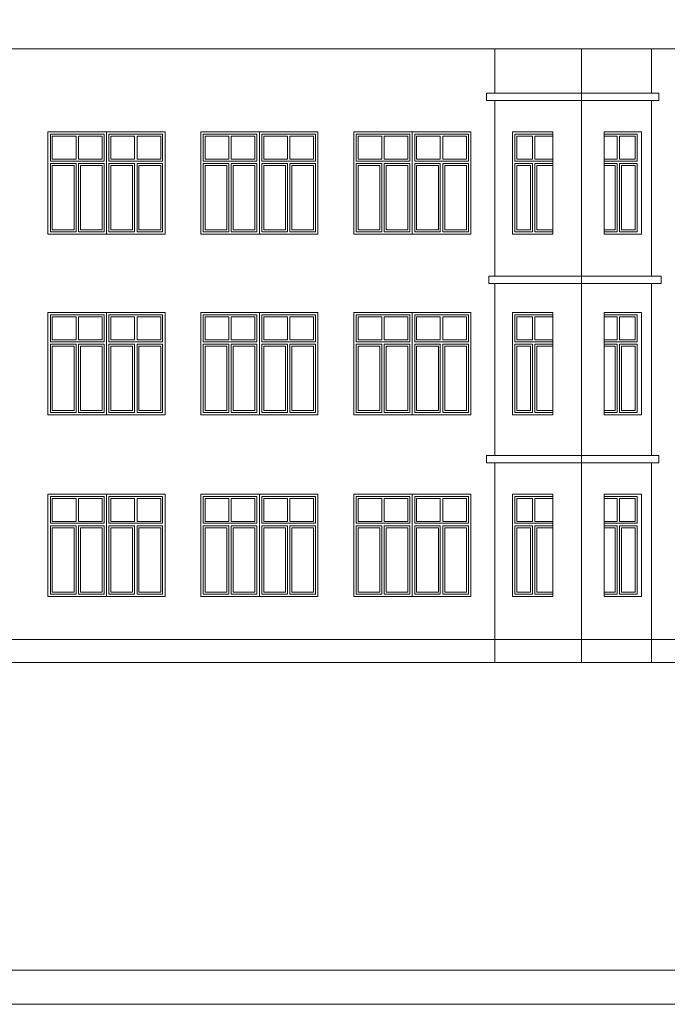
# Model space of a CAD drawing. Header units: millimetres. Extents: x 72202 to 304796, y 21658 to 519946.
# Tile 44 of 139: x 220620 to 221946, y 200419 to 202435. Entities that reach past the tile are written whole.
import ezdxf

# ---------------------------------------------------------------- set-up
doc = ezdxf.new("R2010")
doc.units = ezdxf.units.MM
doc.layers.add('LINIA CIENKA', color=7, linetype='Continuous', lineweight=13)
doc.layers.add('LINIA-NIE DRUKOWAĆ', color=253, linetype='Continuous', lineweight=20, plot=False)

msp = doc.modelspace()

# ---------------------------------------------------------------- linework, layer by layer
at = {"layer": 'LINIA CIENKA'}
for p, q in [((218508.167, 202376.042), (222916.206, 202376.042)), ((221592.747, 202285.042), (221592.747, 202376.042)), ((221770.085, 202270.042), (221770.085, 202376.042)), ((221913.563, 202285.042), (221913.563, 202376.042)), ((221575.755, 202285.042), (221928.563, 202285.042)), ((221575.755, 202270.042), (221575.755, 202285.042)), ((221928.563, 202270.042), (221928.563, 202285.042)), ((221575.755, 202270.042), (221928.563, 202270.042)), ((221592.747, 201910.042), (221592.747, 202270.042)), ((221770.085, 201119.042), (221770.085, 202270.042)), ((221913.563, 201910.042), (221913.563, 202270.042)), ((220677.375, 202206.042), (220677.375, 201996.042)), ((220677.375, 202206.042), (220917.375, 202206.042)), ((220917.375, 202206.042), (220917.375, 201996.042)), ((220990.553, 202206.042), (220990.553, 201996.042)), ((220990.553, 202206.042), (221230.553, 202206.042)), ((221230.553, 202206.042), (221230.553, 201996.042)), ((221303.721, 202206.042), (221303.721, 201996.042)), ((221303.721, 202206.042), (221543.721, 202206.042)), ((221543.721, 202206.042), (221543.721, 201996.042)), ((221893.182, 202206.042), (221893.182, 201996.042)), ((220677.375, 201996.042), (220917.375, 201996.042)), ((220990.553, 201996.042), (221230.553, 201996.042)), ((221303.721, 201996.042), (221543.721, 201996.042)), ((221580.755, 201910.042), (221933.563, 201910.042)), ((221580.755, 201895.042), (221580.755, 201910.042)), ((221933.563, 201895.042), (221933.563, 201910.042)), ((221580.755, 201895.042), (221933.563, 201895.042)), ((221592.747, 201543.042), (221592.747, 201895.042)), ((221913.563, 201543.042), (221913.563, 201895.042)), ((220677.375, 201836.042), (220677.375, 201626.042)), ((220677.375, 201836.042), (220917.375, 201836.042)), ((220917.375, 201836.042), (220917.375, 201626.042)), ((220990.553, 201836.042), (220990.553, 201626.042)), ((220990.553, 201836.042), (221230.553, 201836.042)), ((221230.553, 201836.042), (221230.553, 201626.042)), ((221303.721, 201836.042), (221303.721, 201626.042)), ((221303.721, 201836.042), (221543.721, 201836.042)), ((221543.721, 201836.042), (221543.721, 201626.042)), ((221893.182, 201836.042), (221893.182, 201626.042)), ((220677.375, 201626.042), (220917.375, 201626.042)), ((220990.553, 201626.042), (221230.553, 201626.042)), ((221303.721, 201626.042), (221543.721, 201626.042)), ((221575.755, 201543.042), (221928.563, 201543.042)), ((221575.755, 201528.042), (221575.755, 201543.042)), ((221928.563, 201528.042), (221928.563, 201543.042)), ((221575.755, 201528.042), (221928.563, 201528.042)), ((221592.747, 201119.042), (221592.747, 201528.042)), ((221913.563, 201119.042), (221913.563, 201528.042)), ((220677.375, 201464.042), (220677.375, 201254.042)), ((220677.375, 201464.042), (220917.375, 201464.042)), ((220917.375, 201464.042), (220917.375, 201254.042)), ((220990.553, 201464.042), (220990.553, 201254.042)), ((220990.553, 201464.042), (221230.553, 201464.042)), ((221230.553, 201464.042), (221230.553, 201254.042)), ((221303.721, 201464.042), (221303.721, 201254.042)), ((221303.721, 201464.042), (221543.721, 201464.042)), ((221543.721, 201464.042), (221543.721, 201254.042)), ((221893.182, 201464.042), (221893.182, 201254.042)), ((220677.375, 201254.042), (220917.375, 201254.042)), ((220990.553, 201254.042), (221230.553, 201254.042)), ((221303.721, 201254.042), (221543.721, 201254.042)), ((218508.167, 201166.042), (222916.206, 201166.042))]:
    msp.add_line(p, q, dxfattribs=at)
at = {"layer": 'LINIA CIENKA', "color": 8}
for p, q in [((220797.375, 202206.042), (220797.375, 201996.042)), ((221110.553, 202206.042), (221110.553, 201996.042)), ((221423.721, 202206.042), (221423.721, 201996.042)), ((220682.375, 202201.042), (220682.375, 202146.042)), ((220682.375, 202201.042), (220792.375, 202201.042)), ((220686.375, 202197.042), (220686.375, 202150.042)), ((220686.375, 202197.042), (220734.875, 202197.042)), ((220734.875, 202150.042), (220734.875, 202197.042)), ((220739.875, 202197.042), (220788.375, 202197.042)), ((220739.875, 202150.042), (220739.875, 202197.042)), ((220788.375, 202197.042), (220788.375, 202150.042)), ((220792.375, 202201.042), (220792.375, 202146.042)), ((220802.375, 202201.042), (220912.375, 202201.042)), ((220802.375, 202201.042), (220802.375, 202146.042)), ((220806.375, 202197.042), (220806.375, 202150.042)), ((220806.375, 202197.042), (220854.875, 202197.042)), ((220854.875, 202150.042), (220854.875, 202197.042)), ((220859.875, 202197.042), (220908.375, 202197.042)), ((220859.875, 202150.042), (220859.875, 202197.042)), ((220908.375, 202197.042), (220908.375, 202150.042)), ((220912.375, 202201.042), (220912.375, 202146.042)), ((220995.553, 202201.042), (220995.553, 202146.042)), ((220995.553, 202201.042), (221105.553, 202201.042)), ((220999.553, 202197.042), (220999.553, 202150.042)), ((220999.553, 202197.042), (221048.053, 202197.042)), ((221048.053, 202150.042), (221048.053, 202197.042)), ((221053.053, 202197.042), (221101.553, 202197.042)), ((221053.053, 202150.042), (221053.053, 202197.042)), ((221101.553, 202197.042), (221101.553, 202150.042)), ((221105.553, 202201.042), (221105.553, 202146.042)), ((221115.553, 202201.042), (221225.553, 202201.042)), ((221115.553, 202201.042), (221115.553, 202146.042)), ((221119.553, 202197.042), (221119.553, 202150.042)), ((221119.553, 202197.042), (221168.053, 202197.042)), ((221168.053, 202150.042), (221168.053, 202197.042)), ((221173.053, 202197.042), (221221.553, 202197.042)), ((221173.053, 202150.042), (221173.053, 202197.042)), ((221221.553, 202197.042), (221221.553, 202150.042)), ((221225.553, 202201.042), (221225.553, 202146.042)), ((221308.721, 202201.042), (221308.721, 202146.042)), ((221308.721, 202201.042), (221418.721, 202201.042)), ((221312.721, 202197.042), (221312.721, 202150.042)), ((221312.721, 202197.042), (221361.221, 202197.042)), ((221361.221, 202150.042), (221361.221, 202197.042)), ((221366.221, 202197.042), (221414.721, 202197.042)), ((221366.221, 202150.042), (221366.221, 202197.042)), ((221414.721, 202197.042), (221414.721, 202150.042)), ((221418.721, 202201.042), (221418.721, 202146.042)), ((221428.721, 202201.042), (221538.721, 202201.042)), ((221428.721, 202201.042), (221428.721, 202146.042)), ((221432.721, 202197.042), (221432.721, 202150.042)), ((221432.721, 202197.042), (221481.221, 202197.042)), ((221481.221, 202150.042), (221481.221, 202197.042)), ((221486.221, 202197.042), (221534.721, 202197.042)), ((221486.221, 202150.042), (221486.221, 202197.042)), ((221534.721, 202197.042), (221534.721, 202150.042)), ((221538.721, 202201.042), (221538.721, 202146.042)), ((221633.894, 202201.042), (221633.894, 202146.042)), ((221711.861, 202201.042), (221633.894, 202201.042)), ((221669.709, 202197.042), (221637.894, 202197.042)), ((221637.894, 202197.042), (221637.894, 202150.042)), ((221669.709, 202150.042), (221669.709, 202197.042)), ((221711.861, 202197.042), (221674.709, 202197.042)), ((221674.709, 202150.042), (221674.709, 202197.042)), ((221817.114, 202201.042), (221884.182, 202201.042)), ((221817.114, 202197.042), (221843.367, 202197.042)), ((221843.367, 202150.042), (221843.367, 202197.042)), ((221848.367, 202197.042), (221880.182, 202197.042)), ((221848.367, 202150.042), (221848.367, 202197.042)), ((221880.182, 202197.042), (221880.182, 202150.042)), ((221884.182, 202201.042), (221884.182, 202146.042)), ((220682.375, 202146.042), (220792.375, 202146.042)), ((220686.375, 202150.042), (220734.875, 202150.042)), ((220739.875, 202150.042), (220788.375, 202150.042)), ((220802.375, 202146.042), (220912.375, 202146.042)), ((220806.375, 202150.042), (220854.875, 202150.042)), ((220859.875, 202150.042), (220908.375, 202150.042)), ((220995.553, 202146.042), (221105.553, 202146.042)), ((220999.553, 202150.042), (221048.053, 202150.042)), ((221053.053, 202150.042), (221101.553, 202150.042)), ((221115.553, 202146.042), (221225.553, 202146.042)), ((221119.553, 202150.042), (221168.053, 202150.042)), ((221173.053, 202150.042), (221221.553, 202150.042)), ((221308.721, 202146.042), (221418.721, 202146.042)), ((221312.721, 202150.042), (221361.221, 202150.042)), ((221366.221, 202150.042), (221414.721, 202150.042)), ((221428.721, 202146.042), (221538.721, 202146.042)), ((221432.721, 202150.042), (221481.221, 202150.042)), ((221486.221, 202150.042), (221534.721, 202150.042)), ((221711.861, 202146.042), (221633.894, 202146.042)), ((221669.709, 202150.042), (221637.894, 202150.042)), ((221711.861, 202150.042), (221674.709, 202150.042)), ((221817.114, 202150.042), (221843.367, 202150.042)), ((221817.114, 202146.042), (221884.182, 202146.042)), ((221848.367, 202150.042), (221880.182, 202150.042)), ((220682.375, 202141.042), (220682.375, 202001.042)), ((220682.375, 202141.042), (220734.875, 202141.042)), ((220686.375, 202137.042), (220686.375, 202005.042)), ((220686.375, 202137.042), (220730.875, 202137.042)), ((220730.875, 202137.042), (220730.875, 202005.042)), ((220734.875, 202141.042), (220734.875, 202001.042)), ((220739.875, 202141.042), (220792.375, 202141.042)), ((220739.875, 202141.042), (220739.875, 202001.042)), ((220743.875, 202137.042), (220788.375, 202137.042)), ((220743.875, 202137.042), (220743.875, 202005.042)), ((220788.375, 202137.042), (220788.375, 202005.042)), ((220792.375, 202141.042), (220792.375, 202001.042)), ((220802.375, 202141.042), (220854.875, 202141.042)), ((220802.375, 202141.042), (220802.375, 202001.042)), ((220806.375, 202137.042), (220806.375, 202005.042)), ((220806.375, 202137.042), (220850.875, 202137.042)), ((220850.875, 202137.042), (220850.875, 202005.042)), ((220854.875, 202141.042), (220854.875, 202001.042)), ((220859.875, 202141.042), (220912.375, 202141.042)), ((220859.875, 202141.042), (220859.875, 202001.042)), ((220863.875, 202137.042), (220908.375, 202137.042)), ((220863.875, 202137.042), (220863.875, 202005.042)), ((220908.375, 202137.042), (220908.375, 202005.042)), ((220912.375, 202141.042), (220912.375, 202001.042)), ((220995.553, 202141.042), (220995.553, 202001.042)), ((220995.553, 202141.042), (221048.053, 202141.042)), ((220999.553, 202137.042), (220999.553, 202005.042)), ((220999.553, 202137.042), (221044.053, 202137.042)), ((221044.053, 202137.042), (221044.053, 202005.042)), ((221048.053, 202141.042), (221048.053, 202001.042)), ((221053.053, 202141.042), (221105.553, 202141.042)), ((221053.053, 202141.042), (221053.053, 202001.042)), ((221057.053, 202137.042), (221101.553, 202137.042)), ((221057.053, 202137.042), (221057.053, 202005.042)), ((221101.553, 202137.042), (221101.553, 202005.042)), ((221105.553, 202141.042), (221105.553, 202001.042)), ((221115.553, 202141.042), (221168.053, 202141.042)), ((221115.553, 202141.042), (221115.553, 202001.042)), ((221119.553, 202137.042), (221119.553, 202005.042)), ((221119.553, 202137.042), (221164.053, 202137.042)), ((221164.053, 202137.042), (221164.053, 202005.042)), ((221168.053, 202141.042), (221168.053, 202001.042)), ((221173.053, 202141.042), (221225.553, 202141.042)), ((221173.053, 202141.042), (221173.053, 202001.042)), ((221177.053, 202137.042), (221221.553, 202137.042)), ((221177.053, 202137.042), (221177.053, 202005.042)), ((221221.553, 202137.042), (221221.553, 202005.042)), ((221225.553, 202141.042), (221225.553, 202001.042)), ((221308.721, 202141.042), (221308.721, 202001.042)), ((221308.721, 202141.042), (221361.221, 202141.042)), ((221312.721, 202137.042), (221312.721, 202005.042)), ((221312.721, 202137.042), (221357.221, 202137.042)), ((221357.221, 202137.042), (221357.221, 202005.042)), ((221361.221, 202141.042), (221361.221, 202001.042)), ((221366.221, 202141.042), (221418.721, 202141.042)), ((221366.221, 202141.042), (221366.221, 202001.042)), ((221370.221, 202137.042), (221414.721, 202137.042)), ((221370.221, 202137.042), (221370.221, 202005.042)), ((221414.721, 202137.042), (221414.721, 202005.042)), ((221418.721, 202141.042), (221418.721, 202001.042)), ((221428.721, 202141.042), (221481.221, 202141.042)), ((221428.721, 202141.042), (221428.721, 202001.042)), ((221432.721, 202137.042), (221432.721, 202005.042)), ((221432.721, 202137.042), (221477.221, 202137.042)), ((221477.221, 202137.042), (221477.221, 202005.042)), ((221481.221, 202141.042), (221481.221, 202001.042)), ((221486.221, 202141.042), (221538.721, 202141.042)), ((221486.221, 202141.042), (221486.221, 202001.042)), ((221490.221, 202137.042), (221534.721, 202137.042)), ((221490.221, 202137.042), (221490.221, 202005.042)), ((221534.721, 202137.042), (221534.721, 202005.042)), ((221538.721, 202141.042), (221538.721, 202001.042)), ((221633.894, 202141.042), (221633.894, 202001.042)), ((221669.709, 202141.042), (221633.894, 202141.042)), ((221665.709, 202137.042), (221637.894, 202137.042)), ((221637.894, 202137.042), (221637.894, 202005.042)), ((221665.709, 202137.042), (221665.709, 202005.042)), ((221669.709, 202141.042), (221669.709, 202001.042)), ((221711.861, 202141.042), (221674.709, 202141.042)), ((221674.709, 202141.042), (221674.709, 202001.042)), ((221711.861, 202137.042), (221678.709, 202137.042)), ((221678.709, 202137.042), (221678.709, 202005.042)), ((221817.114, 202141.042), (221843.367, 202141.042)), ((221817.114, 202137.042), (221839.367, 202137.042)), ((221839.367, 202137.042), (221839.367, 202005.042)), ((221843.367, 202141.042), (221843.367, 202001.042)), ((221848.367, 202141.042), (221884.182, 202141.042)), ((221848.367, 202141.042), (221848.367, 202001.042)), ((221852.367, 202137.042), (221880.182, 202137.042)), ((221852.367, 202137.042), (221852.367, 202005.042)), ((221880.182, 202137.042), (221880.182, 202005.042)), ((221884.182, 202141.042), (221884.182, 202001.042)), ((220686.375, 202005.042), (220730.875, 202005.042)), ((220743.875, 202005.042), (220788.375, 202005.042)), ((220806.375, 202005.042), (220850.875, 202005.042)), ((220863.875, 202005.042), (220908.375, 202005.042)), ((220999.553, 202005.042), (221044.053, 202005.042)), ((221057.053, 202005.042), (221101.553, 202005.042)), ((221119.553, 202005.042), (221164.053, 202005.042)), ((221177.053, 202005.042), (221221.553, 202005.042)), ((221312.721, 202005.042), (221357.221, 202005.042)), ((221370.221, 202005.042), (221414.721, 202005.042)), ((221432.721, 202005.042), (221477.221, 202005.042)), ((221490.221, 202005.042), (221534.721, 202005.042)), ((221665.709, 202005.042), (221637.894, 202005.042)), ((221711.861, 202005.042), (221678.709, 202005.042)), ((221817.114, 202005.042), (221839.367, 202005.042)), ((221852.367, 202005.042), (221880.182, 202005.042)), ((220682.375, 202001.042), (220734.875, 202001.042)), ((220739.875, 202001.042), (220792.375, 202001.042)), ((220802.375, 202001.042), (220854.875, 202001.042)), ((220859.875, 202001.042), (220912.375, 202001.042)), ((220995.553, 202001.042), (221048.053, 202001.042)), ((221053.053, 202001.042), (221105.553, 202001.042)), ((221115.553, 202001.042), (221168.053, 202001.042)), ((221173.053, 202001.042), (221225.553, 202001.042)), ((221308.721, 202001.042), (221361.221, 202001.042)), ((221366.221, 202001.042), (221418.721, 202001.042)), ((221428.721, 202001.042), (221481.221, 202001.042)), ((221486.221, 202001.042), (221538.721, 202001.042)), ((221669.709, 202001.042), (221633.894, 202001.042)), ((221711.861, 202001.042), (221674.709, 202001.042)), ((221817.114, 202001.042), (221843.367, 202001.042)), ((221848.367, 202001.042), (221884.182, 202001.042)), ((220682.375, 201831.042), (220682.375, 201776.042)), ((220682.375, 201831.042), (220792.375, 201831.042)), ((220686.375, 201827.042), (220686.375, 201780.042)), ((220686.375, 201827.042), (220734.875, 201827.042)), ((220734.875, 201780.042), (220734.875, 201827.042)), ((220739.875, 201827.042), (220788.375, 201827.042)), ((220739.875, 201780.042), (220739.875, 201827.042)), ((220788.375, 201827.042), (220788.375, 201780.042)), ((220792.375, 201831.042), (220792.375, 201776.042)), ((220797.375, 201836.042), (220797.375, 201626.042)), ((220802.375, 201831.042), (220912.375, 201831.042)), ((220802.375, 201831.042), (220802.375, 201776.042)), ((220806.375, 201827.042), (220806.375, 201780.042)), ((220806.375, 201827.042), (220854.875, 201827.042)), ((220854.875, 201780.042), (220854.875, 201827.042)), ((220859.875, 201827.042), (220908.375, 201827.042)), ((220859.875, 201780.042), (220859.875, 201827.042)), ((220908.375, 201827.042), (220908.375, 201780.042)), ((220912.375, 201831.042), (220912.375, 201776.042)), ((220995.553, 201831.042), (220995.553, 201776.042)), ((220995.553, 201831.042), (221105.553, 201831.042)), ((220999.553, 201827.042), (220999.553, 201780.042)), ((220999.553, 201827.042), (221048.053, 201827.042)), ((221048.053, 201780.042), (221048.053, 201827.042)), ((221053.053, 201827.042), (221101.553, 201827.042)), ((221053.053, 201780.042), (221053.053, 201827.042)), ((221101.553, 201827.042), (221101.553, 201780.042)), ((221105.553, 201831.042), (221105.553, 201776.042)), ((221110.553, 201836.042), (221110.553, 201626.042)), ((221115.553, 201831.042), (221225.553, 201831.042)), ((221115.553, 201831.042), (221115.553, 201776.042)), ((221119.553, 201827.042), (221119.553, 201780.042)), ((221119.553, 201827.042), (221168.053, 201827.042)), ((221168.053, 201780.042), (221168.053, 201827.042)), ((221173.053, 201827.042), (221221.553, 201827.042)), ((221173.053, 201780.042), (221173.053, 201827.042)), ((221221.553, 201827.042), (221221.553, 201780.042)), ((221225.553, 201831.042), (221225.553, 201776.042)), ((221308.721, 201831.042), (221308.721, 201776.042)), ((221308.721, 201831.042), (221418.721, 201831.042)), ((221312.721, 201827.042), (221312.721, 201780.042)), ((221312.721, 201827.042), (221361.221, 201827.042)), ((221361.221, 201780.042), (221361.221, 201827.042)), ((221366.221, 201827.042), (221414.721, 201827.042)), ((221366.221, 201780.042), (221366.221, 201827.042)), ((221414.721, 201827.042), (221414.721, 201780.042)), ((221418.721, 201831.042), (221418.721, 201776.042)), ((221423.721, 201836.042), (221423.721, 201626.042)), ((221428.721, 201831.042), (221538.721, 201831.042)), ((221428.721, 201831.042), (221428.721, 201776.042)), ((221432.721, 201827.042), (221432.721, 201780.042)), ((221432.721, 201827.042), (221481.221, 201827.042)), ((221481.221, 201780.042), (221481.221, 201827.042)), ((221486.221, 201827.042), (221534.721, 201827.042)), ((221486.221, 201780.042), (221486.221, 201827.042)), ((221534.721, 201827.042), (221534.721, 201780.042)), ((221538.721, 201831.042), (221538.721, 201776.042)), ((221633.894, 201831.042), (221633.894, 201776.042)), ((221711.861, 201831.042), (221633.894, 201831.042)), ((221669.709, 201827.042), (221637.894, 201827.042)), ((221637.894, 201827.042), (221637.894, 201780.042)), ((221669.709, 201780.042), (221669.709, 201827.042)), ((221711.861, 201827.042), (221674.709, 201827.042)), ((221674.709, 201780.042), (221674.709, 201827.042)), ((221817.114, 201831.042), (221884.182, 201831.042)), ((221817.114, 201827.042), (221843.367, 201827.042)), ((221843.367, 201780.042), (221843.367, 201827.042)), ((221848.367, 201827.042), (221880.182, 201827.042)), ((221848.367, 201780.042), (221848.367, 201827.042)), ((221880.182, 201827.042), (221880.182, 201780.042)), ((221884.182, 201831.042), (221884.182, 201776.042)), ((220682.375, 201776.042), (220792.375, 201776.042)), ((220682.375, 201771.042), (220682.375, 201631.042)), ((220682.375, 201771.042), (220734.875, 201771.042)), ((220686.375, 201780.042), (220734.875, 201780.042)), ((220686.375, 201767.042), (220686.375, 201635.042)), ((220686.375, 201767.042), (220730.875, 201767.042)), ((220730.875, 201767.042), (220730.875, 201635.042)), ((220734.875, 201771.042), (220734.875, 201631.042)), ((220739.875, 201780.042), (220788.375, 201780.042)), ((220739.875, 201771.042), (220792.375, 201771.042)), ((220739.875, 201771.042), (220739.875, 201631.042)), ((220743.875, 201767.042), (220788.375, 201767.042)), ((220743.875, 201767.042), (220743.875, 201635.042)), ((220788.375, 201767.042), (220788.375, 201635.042)), ((220792.375, 201771.042), (220792.375, 201631.042)), ((220802.375, 201776.042), (220912.375, 201776.042)), ((220802.375, 201771.042), (220854.875, 201771.042)), ((220802.375, 201771.042), (220802.375, 201631.042)), ((220806.375, 201780.042), (220854.875, 201780.042)), ((220806.375, 201767.042), (220806.375, 201635.042)), ((220806.375, 201767.042), (220850.875, 201767.042)), ((220850.875, 201767.042), (220850.875, 201635.042)), ((220854.875, 201771.042), (220854.875, 201631.042)), ((220859.875, 201780.042), (220908.375, 201780.042)), ((220859.875, 201771.042), (220912.375, 201771.042)), ((220859.875, 201771.042), (220859.875, 201631.042)), ((220863.875, 201767.042), (220908.375, 201767.042)), ((220863.875, 201767.042), (220863.875, 201635.042)), ((220908.375, 201767.042), (220908.375, 201635.042)), ((220912.375, 201771.042), (220912.375, 201631.042)), ((220995.553, 201776.042), (221105.553, 201776.042)), ((220995.553, 201771.042), (220995.553, 201631.042)), ((220995.553, 201771.042), (221048.053, 201771.042)), ((220999.553, 201780.042), (221048.053, 201780.042)), ((220999.553, 201767.042), (220999.553, 201635.042)), ((220999.553, 201767.042), (221044.053, 201767.042)), ((221044.053, 201767.042), (221044.053, 201635.042)), ((221048.053, 201771.042), (221048.053, 201631.042)), ((221053.053, 201780.042), (221101.553, 201780.042)), ((221053.053, 201771.042), (221105.553, 201771.042)), ((221053.053, 201771.042), (221053.053, 201631.042)), ((221057.053, 201767.042), (221101.553, 201767.042)), ((221057.053, 201767.042), (221057.053, 201635.042)), ((221101.553, 201767.042), (221101.553, 201635.042)), ((221105.553, 201771.042), (221105.553, 201631.042)), ((221115.553, 201776.042), (221225.553, 201776.042)), ((221115.553, 201771.042), (221168.053, 201771.042)), ((221115.553, 201771.042), (221115.553, 201631.042)), ((221119.553, 201780.042), (221168.053, 201780.042)), ((221119.553, 201767.042), (221119.553, 201635.042)), ((221119.553, 201767.042), (221164.053, 201767.042)), ((221164.053, 201767.042), (221164.053, 201635.042)), ((221168.053, 201771.042), (221168.053, 201631.042)), ((221173.053, 201780.042), (221221.553, 201780.042)), ((221173.053, 201771.042), (221225.553, 201771.042)), ((221173.053, 201771.042), (221173.053, 201631.042)), ((221177.053, 201767.042), (221221.553, 201767.042)), ((221177.053, 201767.042), (221177.053, 201635.042)), ((221221.553, 201767.042), (221221.553, 201635.042)), ((221225.553, 201771.042), (221225.553, 201631.042)), ((221308.721, 201776.042), (221418.721, 201776.042)), ((221308.721, 201771.042), (221308.721, 201631.042)), ((221308.721, 201771.042), (221361.221, 201771.042)), ((221312.721, 201780.042), (221361.221, 201780.042)), ((221312.721, 201767.042), (221312.721, 201635.042)), ((221312.721, 201767.042), (221357.221, 201767.042)), ((221357.221, 201767.042), (221357.221, 201635.042)), ((221361.221, 201771.042), (221361.221, 201631.042)), ((221366.221, 201780.042), (221414.721, 201780.042)), ((221366.221, 201771.042), (221418.721, 201771.042)), ((221366.221, 201771.042), (221366.221, 201631.042)), ((221370.221, 201767.042), (221414.721, 201767.042)), ((221370.221, 201767.042), (221370.221, 201635.042)), ((221414.721, 201767.042), (221414.721, 201635.042)), ((221418.721, 201771.042), (221418.721, 201631.042)), ((221428.721, 201776.042), (221538.721, 201776.042)), ((221428.721, 201771.042), (221481.221, 201771.042)), ((221428.721, 201771.042), (221428.721, 201631.042)), ((221432.721, 201780.042), (221481.221, 201780.042)), ((221432.721, 201767.042), (221432.721, 201635.042)), ((221432.721, 201767.042), (221477.221, 201767.042)), ((221477.221, 201767.042), (221477.221, 201635.042)), ((221481.221, 201771.042), (221481.221, 201631.042)), ((221486.221, 201780.042), (221534.721, 201780.042)), ((221486.221, 201771.042), (221538.721, 201771.042)), ((221486.221, 201771.042), (221486.221, 201631.042)), ((221490.221, 201767.042), (221534.721, 201767.042)), ((221490.221, 201767.042), (221490.221, 201635.042)), ((221534.721, 201767.042), (221534.721, 201635.042)), ((221538.721, 201771.042), (221538.721, 201631.042)), ((221711.861, 201776.042), (221633.894, 201776.042)), ((221633.894, 201771.042), (221633.894, 201631.042)), ((221669.709, 201771.042), (221633.894, 201771.042)), ((221669.709, 201780.042), (221637.894, 201780.042)), ((221665.709, 201767.042), (221637.894, 201767.042)), ((221637.894, 201767.042), (221637.894, 201635.042)), ((221665.709, 201767.042), (221665.709, 201635.042)), ((221669.709, 201771.042), (221669.709, 201631.042)), ((221711.861, 201780.042), (221674.709, 201780.042)), ((221711.861, 201771.042), (221674.709, 201771.042)), ((221674.709, 201771.042), (221674.709, 201631.042)), ((221711.861, 201767.042), (221678.709, 201767.042)), ((221678.709, 201767.042), (221678.709, 201635.042)), ((221817.114, 201780.042), (221843.367, 201780.042)), ((221817.114, 201776.042), (221884.182, 201776.042)), ((221817.114, 201771.042), (221843.367, 201771.042)), ((221817.114, 201767.042), (221839.367, 201767.042)), ((221839.367, 201767.042), (221839.367, 201635.042)), ((221843.367, 201771.042), (221843.367, 201631.042)), ((221848.367, 201780.042), (221880.182, 201780.042)), ((221848.367, 201771.042), (221884.182, 201771.042)), ((221848.367, 201771.042), (221848.367, 201631.042)), ((221852.367, 201767.042), (221880.182, 201767.042)), ((221852.367, 201767.042), (221852.367, 201635.042)), ((221880.182, 201767.042), (221880.182, 201635.042)), ((221884.182, 201771.042), (221884.182, 201631.042)), ((220682.375, 201631.042), (220734.875, 201631.042)), ((220686.375, 201635.042), (220730.875, 201635.042)), ((220739.875, 201631.042), (220792.375, 201631.042)), ((220743.875, 201635.042), (220788.375, 201635.042)), ((220802.375, 201631.042), (220854.875, 201631.042)), ((220806.375, 201635.042), (220850.875, 201635.042)), ((220859.875, 201631.042), (220912.375, 201631.042)), ((220863.875, 201635.042), (220908.375, 201635.042)), ((220995.553, 201631.042), (221048.053, 201631.042)), ((220999.553, 201635.042), (221044.053, 201635.042)), ((221053.053, 201631.042), (221105.553, 201631.042)), ((221057.053, 201635.042), (221101.553, 201635.042)), ((221115.553, 201631.042), (221168.053, 201631.042)), ((221119.553, 201635.042), (221164.053, 201635.042)), ((221173.053, 201631.042), (221225.553, 201631.042)), ((221177.053, 201635.042), (221221.553, 201635.042)), ((221308.721, 201631.042), (221361.221, 201631.042)), ((221312.721, 201635.042), (221357.221, 201635.042)), ((221366.221, 201631.042), (221418.721, 201631.042)), ((221370.221, 201635.042), (221414.721, 201635.042)), ((221428.721, 201631.042), (221481.221, 201631.042)), ((221432.721, 201635.042), (221477.221, 201635.042)), ((221486.221, 201631.042), (221538.721, 201631.042)), ((221490.221, 201635.042), (221534.721, 201635.042)), ((221669.709, 201631.042), (221633.894, 201631.042)), ((221665.709, 201635.042), (221637.894, 201635.042)), ((221711.861, 201631.042), (221674.709, 201631.042)), ((221711.861, 201635.042), (221678.709, 201635.042)), ((221817.114, 201635.042), (221839.367, 201635.042)), ((221817.114, 201631.042), (221843.367, 201631.042)), ((221848.367, 201631.042), (221884.182, 201631.042)), ((221852.367, 201635.042), (221880.182, 201635.042)), ((220682.375, 201459.042), (220682.375, 201404.042)), ((220682.375, 201459.042), (220792.375, 201459.042)), ((220792.375, 201459.042), (220792.375, 201404.042)), ((220797.375, 201464.042), (220797.375, 201254.042)), ((220802.375, 201459.042), (220912.375, 201459.042)), ((220802.375, 201459.042), (220802.375, 201404.042)), ((220912.375, 201459.042), (220912.375, 201404.042)), ((220995.553, 201459.042), (220995.553, 201404.042)), ((220995.553, 201459.042), (221105.553, 201459.042)), ((221105.553, 201459.042), (221105.553, 201404.042)), ((221110.553, 201464.042), (221110.553, 201254.042)), ((221115.553, 201459.042), (221225.553, 201459.042)), ((221115.553, 201459.042), (221115.553, 201404.042)), ((221225.553, 201459.042), (221225.553, 201404.042)), ((221308.721, 201459.042), (221308.721, 201404.042)), ((221308.721, 201459.042), (221418.721, 201459.042)), ((221418.721, 201459.042), (221418.721, 201404.042)), ((221423.721, 201464.042), (221423.721, 201254.042)), ((221428.721, 201459.042), (221538.721, 201459.042)), ((221428.721, 201459.042), (221428.721, 201404.042)), ((221538.721, 201459.042), (221538.721, 201404.042)), ((221633.894, 201459.042), (221633.894, 201404.042)), ((221711.861, 201459.042), (221633.894, 201459.042)), ((221817.114, 201459.042), (221884.182, 201459.042)), ((221884.182, 201459.042), (221884.182, 201404.042)), ((220686.375, 201455.042), (220686.375, 201408.042)), ((220686.375, 201455.042), (220734.875, 201455.042)), ((220734.875, 201408.042), (220734.875, 201455.042)), ((220739.875, 201455.042), (220788.375, 201455.042)), ((220739.875, 201408.042), (220739.875, 201455.042)), ((220788.375, 201455.042), (220788.375, 201408.042)), ((220806.375, 201455.042), (220806.375, 201408.042)), ((220806.375, 201455.042), (220854.875, 201455.042)), ((220854.875, 201408.042), (220854.875, 201455.042)), ((220859.875, 201455.042), (220908.375, 201455.042)), ((220859.875, 201408.042), (220859.875, 201455.042)), ((220908.375, 201455.042), (220908.375, 201408.042)), ((220999.553, 201455.042), (220999.553, 201408.042)), ((220999.553, 201455.042), (221048.053, 201455.042)), ((221048.053, 201408.042), (221048.053, 201455.042)), ((221053.053, 201455.042), (221101.553, 201455.042)), ((221053.053, 201408.042), (221053.053, 201455.042)), ((221101.553, 201455.042), (221101.553, 201408.042)), ((221119.553, 201455.042), (221119.553, 201408.042)), ((221119.553, 201455.042), (221168.053, 201455.042)), ((221168.053, 201408.042), (221168.053, 201455.042)), ((221173.053, 201455.042), (221221.553, 201455.042)), ((221173.053, 201408.042), (221173.053, 201455.042)), ((221221.553, 201455.042), (221221.553, 201408.042)), ((221312.721, 201455.042), (221312.721, 201408.042)), ((221312.721, 201455.042), (221361.221, 201455.042)), ((221361.221, 201408.042), (221361.221, 201455.042)), ((221366.221, 201455.042), (221414.721, 201455.042)), ((221366.221, 201408.042), (221366.221, 201455.042)), ((221414.721, 201455.042), (221414.721, 201408.042)), ((221432.721, 201455.042), (221432.721, 201408.042)), ((221432.721, 201455.042), (221481.221, 201455.042)), ((221481.221, 201408.042), (221481.221, 201455.042)), ((221486.221, 201455.042), (221534.721, 201455.042)), ((221486.221, 201408.042), (221486.221, 201455.042)), ((221534.721, 201455.042), (221534.721, 201408.042)), ((221669.709, 201455.042), (221637.894, 201455.042)), ((221637.894, 201455.042), (221637.894, 201408.042)), ((221669.709, 201408.042), (221669.709, 201455.042)), ((221711.861, 201455.042), (221674.709, 201455.042)), ((221674.709, 201408.042), (221674.709, 201455.042)), ((221817.114, 201455.042), (221843.367, 201455.042)), ((221843.367, 201408.042), (221843.367, 201455.042)), ((221848.367, 201455.042), (221880.182, 201455.042)), ((221848.367, 201408.042), (221848.367, 201455.042)), ((221880.182, 201455.042), (221880.182, 201408.042)), ((220682.375, 201404.042), (220792.375, 201404.042)), ((220682.375, 201399.042), (220682.375, 201259.042)), ((220682.375, 201399.042), (220734.875, 201399.042)), ((220686.375, 201408.042), (220734.875, 201408.042)), ((220734.875, 201399.042), (220734.875, 201259.042)), ((220739.875, 201408.042), (220788.375, 201408.042)), ((220739.875, 201399.042), (220792.375, 201399.042)), ((220739.875, 201399.042), (220739.875, 201259.042)), ((220792.375, 201399.042), (220792.375, 201259.042)), ((220802.375, 201404.042), (220912.375, 201404.042)), ((220802.375, 201399.042), (220854.875, 201399.042)), ((220802.375, 201399.042), (220802.375, 201259.042)), ((220806.375, 201408.042), (220854.875, 201408.042)), ((220854.875, 201399.042), (220854.875, 201259.042)), ((220859.875, 201408.042), (220908.375, 201408.042)), ((220859.875, 201399.042), (220912.375, 201399.042)), ((220859.875, 201399.042), (220859.875, 201259.042)), ((220912.375, 201399.042), (220912.375, 201259.042)), ((220995.553, 201404.042), (221105.553, 201404.042)), ((220995.553, 201399.042), (220995.553, 201259.042)), ((220995.553, 201399.042), (221048.053, 201399.042)), ((220999.553, 201408.042), (221048.053, 201408.042)), ((221048.053, 201399.042), (221048.053, 201259.042)), ((221053.053, 201408.042), (221101.553, 201408.042)), ((221053.053, 201399.042), (221105.553, 201399.042)), ((221053.053, 201399.042), (221053.053, 201259.042)), ((221105.553, 201399.042), (221105.553, 201259.042)), ((221115.553, 201404.042), (221225.553, 201404.042)), ((221115.553, 201399.042), (221168.053, 201399.042)), ((221115.553, 201399.042), (221115.553, 201259.042)), ((221119.553, 201408.042), (221168.053, 201408.042)), ((221168.053, 201399.042), (221168.053, 201259.042)), ((221173.053, 201408.042), (221221.553, 201408.042)), ((221173.053, 201399.042), (221225.553, 201399.042)), ((221173.053, 201399.042), (221173.053, 201259.042)), ((221225.553, 201399.042), (221225.553, 201259.042)), ((221308.721, 201404.042), (221418.721, 201404.042)), ((221308.721, 201399.042), (221308.721, 201259.042)), ((221308.721, 201399.042), (221361.221, 201399.042)), ((221312.721, 201408.042), (221361.221, 201408.042)), ((221361.221, 201399.042), (221361.221, 201259.042)), ((221366.221, 201408.042), (221414.721, 201408.042)), ((221366.221, 201399.042), (221418.721, 201399.042)), ((221366.221, 201399.042), (221366.221, 201259.042)), ((221418.721, 201399.042), (221418.721, 201259.042)), ((221428.721, 201404.042), (221538.721, 201404.042)), ((221428.721, 201399.042), (221481.221, 201399.042)), ((221428.721, 201399.042), (221428.721, 201259.042)), ((221432.721, 201408.042), (221481.221, 201408.042)), ((221481.221, 201399.042), (221481.221, 201259.042)), ((221486.221, 201408.042), (221534.721, 201408.042)), ((221486.221, 201399.042), (221538.721, 201399.042)), ((221486.221, 201399.042), (221486.221, 201259.042)), ((221538.721, 201399.042), (221538.721, 201259.042)), ((221711.861, 201404.042), (221633.894, 201404.042)), ((221633.894, 201399.042), (221633.894, 201259.042)), ((221669.709, 201399.042), (221633.894, 201399.042)), ((221669.709, 201408.042), (221637.894, 201408.042)), ((221669.709, 201399.042), (221669.709, 201259.042)), ((221711.861, 201408.042), (221674.709, 201408.042)), ((221711.861, 201399.042), (221674.709, 201399.042)), ((221674.709, 201399.042), (221674.709, 201259.042)), ((221817.114, 201408.042), (221843.367, 201408.042)), ((221817.114, 201404.042), (221884.182, 201404.042)), ((221817.114, 201399.042), (221843.367, 201399.042)), ((221843.367, 201399.042), (221843.367, 201259.042)), ((221848.367, 201408.042), (221880.182, 201408.042)), ((221848.367, 201399.042), (221884.182, 201399.042)), ((221848.367, 201399.042), (221848.367, 201259.042)), ((221884.182, 201399.042), (221884.182, 201259.042)), ((220686.375, 201395.042), (220686.375, 201263.042)), ((220686.375, 201395.042), (220730.875, 201395.042)), ((220730.875, 201395.042), (220730.875, 201263.042)), ((220743.875, 201395.042), (220788.375, 201395.042)), ((220743.875, 201395.042), (220743.875, 201263.042)), ((220788.375, 201395.042), (220788.375, 201263.042)), ((220806.375, 201395.042), (220806.375, 201263.042)), ((220806.375, 201395.042), (220850.875, 201395.042)), ((220850.875, 201395.042), (220850.875, 201263.042)), ((220863.875, 201395.042), (220908.375, 201395.042)), ((220863.875, 201395.042), (220863.875, 201263.042)), ((220908.375, 201395.042), (220908.375, 201263.042)), ((220999.553, 201395.042), (220999.553, 201263.042)), ((220999.553, 201395.042), (221044.053, 201395.042)), ((221044.053, 201395.042), (221044.053, 201263.042)), ((221057.053, 201395.042), (221101.553, 201395.042)), ((221057.053, 201395.042), (221057.053, 201263.042)), ((221101.553, 201395.042), (221101.553, 201263.042)), ((221119.553, 201395.042), (221119.553, 201263.042)), ((221119.553, 201395.042), (221164.053, 201395.042)), ((221164.053, 201395.042), (221164.053, 201263.042)), ((221177.053, 201395.042), (221221.553, 201395.042)), ((221177.053, 201395.042), (221177.053, 201263.042)), ((221221.553, 201395.042), (221221.553, 201263.042)), ((221312.721, 201395.042), (221312.721, 201263.042)), ((221312.721, 201395.042), (221357.221, 201395.042)), ((221357.221, 201395.042), (221357.221, 201263.042)), ((221370.221, 201395.042), (221414.721, 201395.042)), ((221370.221, 201395.042), (221370.221, 201263.042)), ((221414.721, 201395.042), (221414.721, 201263.042)), ((221432.721, 201395.042), (221432.721, 201263.042)), ((221432.721, 201395.042), (221477.221, 201395.042)), ((221477.221, 201395.042), (221477.221, 201263.042)), ((221490.221, 201395.042), (221534.721, 201395.042)), ((221490.221, 201395.042), (221490.221, 201263.042)), ((221534.721, 201395.042), (221534.721, 201263.042)), ((221665.709, 201395.042), (221637.894, 201395.042)), ((221637.894, 201395.042), (221637.894, 201263.042)), ((221665.709, 201395.042), (221665.709, 201263.042)), ((221711.861, 201395.042), (221678.709, 201395.042)), ((221678.709, 201395.042), (221678.709, 201263.042)), ((221817.114, 201395.042), (221839.367, 201395.042)), ((221839.367, 201395.042), (221839.367, 201263.042)), ((221852.367, 201395.042), (221880.182, 201395.042)), ((221852.367, 201395.042), (221852.367, 201263.042)), ((221880.182, 201395.042), (221880.182, 201263.042)), ((220682.375, 201259.042), (220734.875, 201259.042)), ((220686.375, 201263.042), (220730.875, 201263.042)), ((220739.875, 201259.042), (220792.375, 201259.042)), ((220743.875, 201263.042), (220788.375, 201263.042)), ((220802.375, 201259.042), (220854.875, 201259.042)), ((220806.375, 201263.042), (220850.875, 201263.042)), ((220859.875, 201259.042), (220912.375, 201259.042)), ((220863.875, 201263.042), (220908.375, 201263.042)), ((220995.553, 201259.042), (221048.053, 201259.042)), ((220999.553, 201263.042), (221044.053, 201263.042)), ((221053.053, 201259.042), (221105.553, 201259.042)), ((221057.053, 201263.042), (221101.553, 201263.042)), ((221115.553, 201259.042), (221168.053, 201259.042)), ((221119.553, 201263.042), (221164.053, 201263.042)), ((221173.053, 201259.042), (221225.553, 201259.042)), ((221177.053, 201263.042), (221221.553, 201263.042)), ((221308.721, 201259.042), (221361.221, 201259.042)), ((221312.721, 201263.042), (221357.221, 201263.042)), ((221366.221, 201259.042), (221418.721, 201259.042)), ((221370.221, 201263.042), (221414.721, 201263.042)), ((221428.721, 201259.042), (221481.221, 201259.042)), ((221432.721, 201263.042), (221477.221, 201263.042)), ((221486.221, 201259.042), (221538.721, 201259.042)), ((221490.221, 201263.042), (221534.721, 201263.042)), ((221669.709, 201259.042), (221633.894, 201259.042)), ((221665.709, 201263.042), (221637.894, 201263.042)), ((221711.861, 201259.042), (221674.709, 201259.042)), ((221711.861, 201263.042), (221678.709, 201263.042)), ((221817.114, 201263.042), (221839.367, 201263.042)), ((221817.114, 201259.042), (221843.367, 201259.042)), ((221848.367, 201259.042), (221884.182, 201259.042)), ((221852.367, 201263.042), (221880.182, 201263.042))]:
    msp.add_line(p, q, dxfattribs=at)
at = {"layer": 'LINIA CIENKA'}
for points in [[(218208.167, 200489.042), (218208.167, 203316.491), (223338.167, 203316.491), (223338.167, 200489.042)], [(221628.84, 202206.042), (221711.861, 202206.042), (221711.861, 201996.042), (221628.84, 201996.042)], [(221711.861, 202206.042), (221628.84, 202206.042), (221628.84, 201996.042), (221711.861, 201996.042)], [(221817.114, 202206.042), (221893.182, 202206.042), (221893.182, 201996.042), (221817.114, 201996.042)], [(221628.84, 201836.042), (221711.861, 201836.042), (221711.861, 201626.042), (221628.84, 201626.042)], [(221711.861, 201836.042), (221628.84, 201836.042), (221628.84, 201626.042), (221711.861, 201626.042)], [(221817.114, 201836.042), (221893.182, 201836.042), (221893.182, 201626.042), (221817.114, 201626.042)], [(221628.84, 201464.042), (221711.861, 201464.042), (221711.861, 201254.042), (221628.84, 201254.042)], [(221711.861, 201464.042), (221628.84, 201464.042), (221628.84, 201254.042), (221711.861, 201254.042)], [(221817.114, 201464.042), (221893.182, 201464.042), (221893.182, 201254.042), (221817.114, 201254.042)]]:
    msp.add_lwpolyline(points, close=True, dxfattribs=at)
msp.add_lwpolyline([(218208.167, 201119.042), (218208.167, 201119.042), (223350.708, 201119.042)], dxfattribs=at)
at = {"layer": 'LINIA-NIE DRUKOWAĆ'}
msp.add_lwpolyline([(217908.167, 203389.042), (217908.167, 200419.042), (223408.167, 200419.042), (223408.167, 203389.042)], close=True, dxfattribs=at)

doc.saveas('drawing.dxf')
